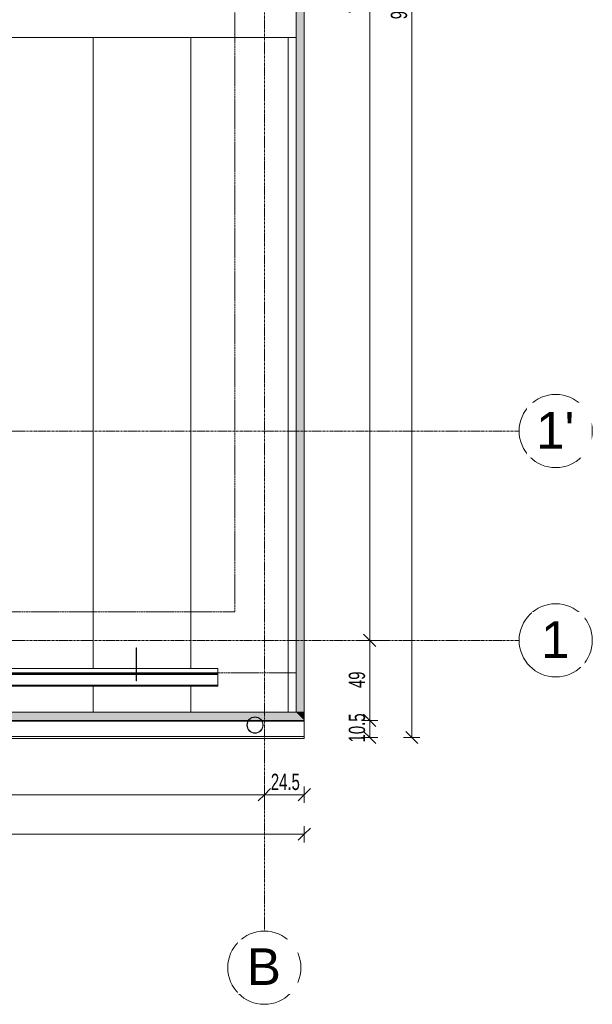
# Model space of a CAD drawing. Header units: centimetres. Extents: x 376 to 6517, y 1901 to 66534.
# Tile 103 of 105: x 4320 to 4672, y 65304 to 65909. Entities that reach past the tile are written whole.
import ezdxf

# ---------------------------------------------------------------- set-up
doc = ezdxf.new("R2010")
doc.units = ezdxf.units.CM
doc.linetypes.add('Linia siatki', pattern=[2.2225, 1.27, -0.3175, 0.3175, -0.3175])
doc.linetypes.add('Ukryty', pattern=[0.714375, 0.47625, -0.238125])
for name, color, linetype, lineweight in [('A-ANNO-DIMS', 7, 'Continuous', 5), ('A-ANNO-DIMS-50', 7, 'Continuous', 5), ('A-DETL-HDLN', 7, 'Ukryty', 5), ('A-DETL-MBND', 7, 'Continuous', 5), ('A-ROOF', 7, 'Continuous', 5), ('A-ROOF-OTLN', 7, 'Continuous', 5), ('A-ROOF-PATT', 7, 'Continuous', 5), ('S-GRID', 7, 'Continuous', 5), ('S-GRID-IDEN', 7, 'Continuous', 5)]:
    doc.layers.add(name, color=color, linetype=linetype, lineweight=lineweight)
doc.styles.add('Arial Narrow_1', font='ARIALN.TTF', dxfattribs={"width": 0.8, "height": 10})
doc.styles.add('Arial_2', font='arial.ttf', dxfattribs={"height": 22.5})
doc.dimstyles.new('REVIT_standard', dxfattribs={"dimscale": 30.48, "dimtxt": 10.23431, "dimasz": 0.246063, "dimexe": 0.164042, "dimexo": 0.0625, "dimgap": 0, "dimtad": 1, "dimdec": 1, "dimrnd": 0.5, "dimdsep": 46, "dimtxsty": 'Arial Narrow_1', "dimblk1": 'OBLIQUE', "dimblk2": 'OBLIQUE', "dimsah": 1, "dimcen": 0.09, "dimazin": 0, "dimtfac": 1, "dimtdec": 4, "dimtix": 1, "dimtmove": 0, "dimatfit": 3, "dimfxl": 0.164042, "dimfxlon": 1, "dimtvp": 1, "dimtolj": 1, "dimtzin": 0, "dimarcsym": 2})
doc.dimstyles.new('standard_wielkość_otworów', dxfattribs={"dimscale": 30.48, "dimtxt": 10.23431, "dimasz": 0.246063, "dimexe": 0.164042, "dimexo": 0.0625, "dimgap": 0, "dimtad": 1, "dimdec": 1, "dimrnd": 0.5, "dimdsep": 46, "dimtxsty": 'Arial Narrow_1', "dimblk1": 'OBLIQUE', "dimblk2": 'OBLIQUE', "dimsah": 1, "dimcen": 0.09, "dimazin": 0, "dimtfac": 1, "dimtdec": 4, "dimtix": 1, "dimtmove": 0, "dimatfit": 3, "dimfxl": 0.164042, "dimfxlon": 1, "dimtvp": 1, "dimtolj": 1, "dimtzin": 0, "dimarcsym": 2})

# ---------------------------------------------------------------- blocks, each defined once
blk = doc.blocks.new('ARu Rura spustowa okrągła ___FK_04_0 - Na ziemię _φ10_-9218120-Dach PB')
at = {"layer": 'A-DETL-MBND'}
for radius, start, end in [(5, 90, 270), (4.8, 90, 270), (5, 270, 90), (4.8, 270, 90)]:
    blk.add_arc((12.5, 50.91), radius, start, end, dxfattribs=at)
blk = doc.blocks.new('Construction_Roof-Accessories_Lindab_KOTEGL - Construction_Roof-Accessories_Lindab_KOTEGL-V42-Dach PB')
at = {"layer": 'A-DETL-MBND'}
for p, q in [((64406.38, 65508.46), (64406.38, 65523.02)), ((64406.68, 65523.02), (64406.38, 65523.02)), ((64406.68, 65523.02), (64406.68, 65508.46)), ((64406.38, 65508.46), (64406.38, 65507.65)), ((64406.38, 65503.07), (64406.38, 65507.65)), ((64406.68, 65507.65), (64406.68, 65508.46)), ((64406.68, 65507.65), (64406.68, 65503.07)), ((64406.38, 65503.07), (64406.38, 65502.82)), ((64406.38, 65502.84), (64406.38, 65502.82)), ((64406.38, 65502.82), (64406.68, 65502.82)), ((64406.68, 65502.82), (64406.68, 65503.07)), ((64406.68, 65502.82), (64406.68, 65502.84))]:
    blk.add_line(p, q, dxfattribs=at)
at = {"layer": 'A-DETL-MBND', "color": 251, "true_color": 0x666666}
for p, q in [((64406.38, 65523.02), (64406.38, 65514.05)), ((64406.68, 65514.05), (64406.68, 65523.02)), ((64406.38, 65511.84), (64406.38, 65514.05)), ((64406.38, 65511.54), (64406.38, 65513.26)), ((64406.38, 65511.55), (64406.38, 65511.84)), ((64406.38, 65509.35), (64406.38, 65511.55)), ((64406.38, 65509.04), (64406.38, 65510.76)), ((64406.68, 65514.05), (64406.68, 65511.84)), ((64406.68, 65513.26), (64406.68, 65511.54)), ((64406.68, 65511.84), (64406.68, 65511.55)), ((64406.68, 65511.55), (64406.68, 65509.35)), ((64406.68, 65510.76), (64406.68, 65509.04)), ((64406.38, 65509.05), (64406.38, 65509.35)), ((64406.38, 65508.25), (64406.38, 65509.05)), ((64406.38, 65507.99), (64406.38, 65508.32)), ((64406.38, 65506.05), (64406.38, 65508.25)), ((64406.38, 65507.65), (64406.38, 65507.98)), ((64406.38, 65506.84), (64406.38, 65507.6)), ((64406.38, 65506.09), (64406.38, 65504.19)), ((64406.38, 65504.15), (64406.38, 65502.89)), ((64406.68, 65509.35), (64406.68, 65509.05)), ((64406.68, 65509.05), (64406.68, 65508.25)), ((64406.68, 65508.32), (64406.68, 65507.99)), ((64406.68, 65508.25), (64406.68, 65506.05)), ((64406.68, 65507.98), (64406.68, 65507.65)), ((64406.68, 65507.6), (64406.68, 65506.84)), ((64406.68, 65504.19), (64406.68, 65506.09)), ((64406.68, 65502.89), (64406.68, 65504.15)), ((64406.38, 65502.89), (64406.38, 65502.84)), ((64406.68, 65502.84), (64406.68, 65502.89))]:
    blk.add_line(p, q, dxfattribs=at)
at = {"layer": 'A-DETL-MBND', "color": 253, "true_color": 0xa3a3a3}
for p, q in [((64406.38, 65514.05), (64406.38, 65512)), ((64406.38, 65512), (64406.38, 65511.55)), ((64406.38, 65512), (64406.68, 65512)), ((64406.38, 65511.48), (64406.38, 65511.54)), ((64406.38, 65511.32), (64406.38, 65511.48)), ((64406.38, 65511.05), (64406.38, 65511.45)), ((64406.38, 65511.12), (64406.38, 65511.28)), ((64406.38, 65511.07), (64406.38, 65510.44)), ((64406.38, 65510.39), (64406.38, 65509.05)), ((64406.68, 65512), (64406.68, 65514.05)), ((64406.68, 65511.55), (64406.68, 65512)), ((64406.68, 65511.54), (64406.68, 65511.48)), ((64406.68, 65511.48), (64406.68, 65511.32)), ((64406.68, 65511.45), (64406.68, 65511.09)), ((64406.68, 65511.28), (64406.68, 65511.12)), ((64406.68, 65510.44), (64406.68, 65511.07)), ((64406.68, 65511.05), (64406.68, 65511.05)), ((64406.68, 65509.05), (64406.68, 65510.39)), ((64406.38, 65508.98), (64406.38, 65509.04)), ((64406.38, 65508.82), (64406.38, 65508.98)), ((64406.38, 65508.59), (64406.38, 65508.95)), ((64406.38, 65508.62), (64406.38, 65508.78)), ((64406.38, 65508.57), (64406.38, 65506.09)), ((64406.38, 65508.55), (64406.38, 65508.55)), ((64406.68, 65509.04), (64406.68, 65508.98)), ((64406.68, 65508.98), (64406.68, 65508.82)), ((64406.68, 65508.95), (64406.68, 65508.59)), ((64406.68, 65508.78), (64406.68, 65508.62)), ((64406.68, 65506.09), (64406.68, 65508.57)), ((64406.68, 65508.55), (64406.68, 65508.55))]:
    blk.add_line(p, q, dxfattribs=at)
at = {"layer": 'A-DETL-MBND', "color": 9, "true_color": 0xc7c7c7}
for p, q in [((64406.38, 65511.55), (64406.38, 65511.49)), ((64406.38, 65511.45), (64406.38, 65511.09)), ((64406.68, 65511.49), (64406.68, 65511.55)), ((64406.68, 65511.09), (64406.68, 65511.45)), ((64406.68, 65511.09), (64406.68, 65511.05)), ((64406.38, 65509.05), (64406.38, 65508.98)), ((64406.38, 65508.95), (64406.38, 65508.59)), ((64406.68, 65508.98), (64406.68, 65509.05)), ((64406.68, 65508.59), (64406.68, 65508.95))]:
    blk.add_line(p, q, dxfattribs=at)
at = {"layer": 'A-DETL-MBND', "color": 254, "true_color": 0xdddddd}
for p, q in [((64406.38, 65508.55), (64406.38, 65508.59)), ((64406.68, 65508.59), (64406.68, 65508.55))]:
    blk.add_line(p, q, dxfattribs=at)
blk = doc.blocks.new('Construction_Roof-Accessories_Lindab_SNO_KOTEGL - Construction_Roof-Accessories_Lindab_SNO-V43-Dach PB')
at = {"layer": 'A-DETL-MBND'}
for p, q in [((64286.38, 65510.41), (64256.68, 65510.41)), ((64256.68, 65510.41), (64256.68, 65510.38)), ((64256.68, 65504.19), (64256.68, 65510.38)), ((64406.38, 65510.41), (64286.68, 65510.41)), ((64456.68, 65510.41), (64406.68, 65510.41)), ((64456.68, 65510.38), (64456.68, 65510.41)), ((64456.68, 65510.38), (64456.68, 65504.19)), ((64256.68, 65504.19), (64256.68, 65503.86)), ((64256.68, 65500.09), (64256.68, 65503.86)), ((64456.68, 65503.86), (64456.68, 65504.19)), ((64456.68, 65503.86), (64456.68, 65500.09)), ((64256.68, 65499.87), (64256.68, 65500.09)), ((64256.68, 65500.09), (64456.68, 65500.09)), ((64256.68, 65499.7), (64256.68, 65499.81)), ((64256.68, 65499.81), (64456.68, 65499.81)), ((64256.68, 65499.55), (64256.68, 65499.7)), ((64256.68, 65499.7), (64456.68, 65499.7)), ((64256.68, 65499.55), (64256.68, 65499.54)), ((64256.68, 65499.54), (64456.68, 65499.54)), ((64456.68, 65500.09), (64456.68, 65499.87)), ((64456.68, 65499.81), (64456.68, 65499.7)), ((64456.68, 65499.7), (64456.68, 65499.55)), ((64456.68, 65499.54), (64456.68, 65499.55))]:
    blk.add_line(p, q, dxfattribs=at)
at = {"layer": 'A-DETL-MBND', "color": 251, "true_color": 0x666666}
for p, q in [((64256.68, 65510.41), (64256.68, 65510.31)), ((64256.68, 65510.25), (64256.68, 65510.3)), ((64256.68, 65510.28), (64256.68, 65510.3)), ((64256.68, 65510.28), (64256.68, 65504.19)), ((64256.68, 65506.78), (64256.68, 65510.25)), ((64456.68, 65510.31), (64456.68, 65510.41)), ((64456.68, 65510.3), (64456.68, 65510.28)), ((64456.68, 65510.3), (64456.68, 65510.25)), ((64456.68, 65504.19), (64456.68, 65510.28)), ((64456.68, 65510.25), (64456.68, 65506.78)), ((64256.68, 65506.78), (64256.68, 65506.6)), ((64256.68, 65506.78), (64286.38, 65506.78)), ((64256.68, 65506.6), (64286.38, 65506.6)), ((64256.68, 65503.93), (64256.68, 65504.08)), ((64256.68, 65503.92), (64256.68, 65500.14)), ((64286.68, 65506.78), (64406.38, 65506.78)), ((64286.68, 65506.6), (64406.38, 65506.6)), ((64406.68, 65506.78), (64456.68, 65506.78)), ((64406.68, 65506.6), (64456.68, 65506.6)), ((64456.68, 65506.6), (64456.68, 65506.78)), ((64456.68, 65504.08), (64456.68, 65503.93)), ((64456.68, 65500.14), (64456.68, 65503.92)), ((64256.68, 65500.14), (64456.68, 65500.14)), ((64256.68, 65500.02), (64256.68, 65499.94)), ((64256.68, 65499.94), (64256.68, 65499.87)), ((64256.68, 65499.81), (64256.68, 65499.7)), ((64256.68, 65499.66), (64256.68, 65499.8)), ((64256.68, 65499.66), (64256.68, 65499.54)), ((64456.68, 65499.94), (64456.68, 65500.02)), ((64456.68, 65499.87), (64456.68, 65499.94)), ((64456.68, 65499.7), (64456.68, 65499.81)), ((64456.68, 65499.8), (64456.68, 65499.66)), ((64456.68, 65499.54), (64456.68, 65499.66))]:
    blk.add_line(p, q, dxfattribs=at)
at = {"layer": 'A-DETL-MBND', "color": 253, "true_color": 0xa3a3a3}
for p, q in [((64256.68, 65510.25), (64256.68, 65506.85)), ((64286.68, 65510.41), (64286.4, 65510.41)), ((64406.68, 65510.41), (64406.4, 65510.41)), ((64456.68, 65506.85), (64456.68, 65510.25)), ((64256.68, 65506.93), (64256.68, 65507.58)), ((64256.68, 65507.58), (64286.38, 65507.58)), ((64256.68, 65506.72), (64256.68, 65506.93)), ((64256.68, 65506.72), (64256.68, 65506.85)), ((64256.68, 65506.85), (64286.38, 65506.85)), ((64256.68, 65506.66), (64256.68, 65506.6)), ((64286.68, 65507.58), (64406.38, 65507.58)), ((64286.68, 65506.85), (64406.38, 65506.85)), ((64406.68, 65507.58), (64456.68, 65507.58)), ((64406.68, 65506.85), (64456.68, 65506.85)), ((64456.68, 65507.58), (64456.68, 65506.93)), ((64456.68, 65506.93), (64456.68, 65506.76)), ((64456.68, 65506.85), (64456.68, 65506.75)), ((64456.68, 65506.76), (64456.68, 65506.72)), ((64456.68, 65506.75), (64456.68, 65506.72)), ((64456.68, 65506.6), (64456.68, 65506.66))]:
    blk.add_line(p, q, dxfattribs=at)
at = {"layer": 'A-DETL-MBND', "color": 9, "true_color": 0xc7c7c7}
for p, q in [((64256.68, 65507.58), (64256.68, 65507.54)), ((64256.68, 65507.54), (64256.68, 65506.93)), ((64256.68, 65507.54), (64286.38, 65507.54)), ((64286.38, 65506.6), (64286.68, 65506.6)), ((64286.4, 65506.78), (64286.68, 65506.78)), ((64286.68, 65507.54), (64406.38, 65507.54)), ((64406.38, 65506.6), (64406.68, 65506.6)), ((64406.4, 65506.78), (64406.68, 65506.78)), ((64406.68, 65507.54), (64456.68, 65507.54)), ((64456.68, 65507.54), (64456.68, 65507.58)), ((64456.68, 65506.93), (64456.68, 65507.54))]:
    blk.add_line(p, q, dxfattribs=at)
at = {"layer": 'A-DETL-MBND', "color": 254, "true_color": 0xdddddd}
for p, q in [((64286.38, 65507.58), (64286.68, 65507.58)), ((64286.38, 65506.85), (64286.68, 65506.85)), ((64406.38, 65507.58), (64406.68, 65507.58)), ((64406.38, 65506.85), (64406.68, 65506.85))]:
    blk.add_line(p, q, dxfattribs=at)
at = {"layer": 'A-DETL-MBND', "color": 254, "true_color": 0xeaeaea}
for p, q in [((64286.41, 65507.54), (64286.68, 65507.54)), ((64406.41, 65507.54), (64406.68, 65507.54))]:
    blk.add_line(p, q, dxfattribs=at)
blk = doc.blocks.new('Siatka - M_Symbol siatki - okrąg mniejszy-7853319-Dach PB')
at = {"layer": 'S-GRID-IDEN'}
blk.add_circle((0, 0), 0.45, dxfattribs=at)
blk = doc.blocks.new('DIMBLOCK75-Dach PB')
at = {"layer": 'A-ANNO-DIMS-50', "color": 250, "true_color": 0x303030}
for p, q in [((4535.3, 66312.51), (4531.55, 66316.26)), ((4535.3, 66312.51), (4530.3, 66312.51)), ((4535.3, 66312.51), (4535.3, 65527.61)), ((4535.3, 66312.51), (4539.05, 66308.76)), ((4535.3, 66312.51), (4540.3, 66312.51)), ((4535.3, 65527.61), (4531.55, 65531.36)), ((4535.3, 65527.61), (4530.3, 65527.61)), ((4535.3, 65527.61), (4539.05, 65523.86)), ((4535.3, 65527.61), (4540.3, 65527.61))]:
    blk.add_line(p, q, dxfattribs=at)
at = {"layer": 'A-ANNO-DIMS-50', "color": 0, "insert": (4522.38, 65913), "char_height": 10, "width": 16.9597, "attachment_point": 1, "rotation": 90, "line_spacing_factor": 0.974696, "style": 'Arial Narrow_1'}
blk.add_mtext('785', dxfattribs=at)
blk = doc.blocks.new('_Oblique')
at = {"color": 0, "linetype": 'ByBlock', "lineweight": -2}
blk.add_line((-0.5, -0.5), (0.5, 0.5), dxfattribs=at)
blk = doc.blocks.new('DIMBLOCK76-Dach PB')
at = {"layer": 'A-ANNO-DIMS-50', "color": 250, "true_color": 0x303030}
for p, q in [((4535.3, 65527.61), (4531.55, 65531.36)), ((4535.3, 65527.61), (4530.3, 65527.61)), ((4535.3, 65527.61), (4535.3, 65478.42)), ((4535.3, 65527.61), (4539.05, 65523.86)), ((4535.3, 65527.61), (4540.3, 65527.61)), ((4535.3, 65478.42), (4531.55, 65482.17)), ((4535.3, 65478.42), (4530.3, 65478.42)), ((4535.3, 65478.42), (4539.05, 65474.67)), ((4535.3, 65478.42), (4540.3, 65478.42))]:
    blk.add_line(p, q, dxfattribs=at)
at = {"layer": 'A-ANNO-DIMS-50', "color": 0, "insert": (4522.38, 65498.3), "char_height": 10, "width": 11.3065, "attachment_point": 1, "rotation": 90, "line_spacing_factor": 0.974696, "style": 'Arial Narrow_1'}
blk.add_mtext('49', dxfattribs=at)
blk = doc.blocks.new('DIMBLOCK77-Dach PB')
at = {"layer": 'A-ANNO-DIMS-50', "color": 250, "true_color": 0x303030}
for p, q in [((4535.3, 65478.42), (4531.55, 65482.17)), ((4535.3, 65478.42), (4530.3, 65478.42)), ((4535.3, 65478.42), (4535.3, 65467.92)), ((4535.3, 65478.42), (4539.05, 65474.67)), ((4535.3, 65478.42), (4540.3, 65478.42)), ((4535.3, 65467.92), (4530.3, 65467.92)), ((4535.3, 65467.92), (4531.55, 65471.67)), ((4535.3, 65467.92), (4539.05, 65464.17)), ((4535.3, 65467.92), (4540.3, 65467.92))]:
    blk.add_line(p, q, dxfattribs=at)
at = {"layer": 'A-ANNO-DIMS-50', "color": 0, "insert": (4522.38, 65464.88), "char_height": 10, "width": 19.8838, "attachment_point": 1, "rotation": 90, "line_spacing_factor": 0.974696, "style": 'Arial Narrow_1'}
blk.add_mtext('10.5', dxfattribs=at)
blk = doc.blocks.new('DIMBLOCK79-Dach PB')
at = {"layer": 'A-ANNO-DIMS-50', "color": 250, "true_color": 0x303030}
for p, q in [((3385.57, 65432.73), (3385.57, 65437.73)), ((4470.47, 65432.73), (4470.47, 65437.73)), ((3385.57, 65432.73), (3381.82, 65428.98)), ((3385.57, 65432.73), (3389.32, 65436.48)), ((3385.57, 65432.73), (4470.47, 65432.73)), ((3385.57, 65432.73), (3385.57, 65427.73)), ((4470.47, 65432.73), (4466.72, 65428.98)), ((4470.47, 65432.73), (4474.22, 65436.48)), ((4470.47, 65432.73), (4470.47, 65427.73))]:
    blk.add_line(p, q, dxfattribs=at)
at = {"layer": 'A-ANNO-DIMS-50', "color": 0, "insert": (3918.6, 65445.66), "char_height": 10, "width": 22.613, "attachment_point": 1, "line_spacing_factor": 0.974696, "style": 'Arial Narrow_1'}
blk.add_mtext('1085', dxfattribs=at)
blk = doc.blocks.new('DIMBLOCK80-Dach PB')
at = {"layer": 'A-ANNO-DIMS-50', "color": 250, "true_color": 0x303030}
for p, q in [((4470.47, 65432.73), (4470.47, 65437.73)), ((4495.02, 65432.73), (4495.02, 65437.73)), ((4470.47, 65432.73), (4466.72, 65428.98)), ((4470.47, 65432.73), (4474.22, 65436.48)), ((4470.47, 65432.73), (4495.02, 65432.73)), ((4470.47, 65432.73), (4470.47, 65427.73)), ((4495.02, 65432.73), (4491.27, 65428.98)), ((4495.02, 65432.73), (4498.77, 65436.48)), ((4495.02, 65432.73), (4495.02, 65427.73))]:
    blk.add_line(p, q, dxfattribs=at)
at = {"layer": 'A-ANNO-DIMS-50', "color": 0, "insert": (4474.46, 65445.66), "char_height": 10, "width": 19.8838, "attachment_point": 1, "line_spacing_factor": 0.974696, "style": 'Arial Narrow_1'}
blk.add_mtext('24.5', dxfattribs=at)
blk = doc.blocks.new('DIMBLOCK86-Dach PB')
at = {"layer": 'A-ANNO-DIMS-50', "color": 250, "true_color": 0x303030}
for p, q in [((3360.99, 65408.46), (3360.99, 65413.46)), ((4495.02, 65408.46), (4495.02, 65413.46)), ((3360.99, 65408.46), (3357.24, 65404.71)), ((3360.99, 65408.46), (3364.74, 65412.21)), ((3360.99, 65408.46), (4495.02, 65408.46)), ((3360.99, 65408.46), (3360.99, 65403.46)), ((4495.02, 65408.46), (4491.27, 65404.71)), ((4495.02, 65408.46), (4498.77, 65412.21)), ((4495.02, 65408.46), (4495.02, 65403.46))]:
    blk.add_line(p, q, dxfattribs=at)
at = {"layer": 'A-ANNO-DIMS-50', "color": 0, "insert": (3918.58, 65421.39), "char_height": 10, "width": 22.613, "attachment_point": 1, "line_spacing_factor": 0.974696, "style": 'Arial Narrow_1'}
blk.add_mtext('1134', dxfattribs=at)
blk = doc.blocks.new('DIMBLOCK88-Dach PB')
at = {"layer": 'A-ANNO-DIMS-50', "color": 250, "true_color": 0x303030}
for p, q in [((4561.15, 66372.21), (4557.4, 66375.96)), ((4561.15, 66372.21), (4556.15, 66372.21)), ((4561.15, 65467.92), (4561.15, 66372.21)), ((4561.15, 66372.21), (4564.9, 66368.46)), ((4561.15, 66372.21), (4566.15, 66372.21)), ((4561.15, 65467.92), (4556.15, 65467.92)), ((4561.15, 65467.92), (4557.4, 65471.67)), ((4561.15, 65467.92), (4564.9, 65464.17)), ((4561.15, 65467.92), (4566.15, 65467.92))]:
    blk.add_line(p, q, dxfattribs=at)
at = {"layer": 'A-ANNO-DIMS-50', "color": 0, "insert": (4548.22, 65909.42), "char_height": 10, "width": 25.537, "attachment_point": 1, "rotation": 90, "line_spacing_factor": 0.974696, "style": 'Arial Narrow_1'}
blk.add_mtext('904.5', dxfattribs=at)

msp = doc.modelspace()

# ---------------------------------------------------------------- hatches: boundary and pattern name
at = {"layer": 'A-ROOF-PATT', "true_color": 0xc7ae96}
for points in [[(4495.02, 65483.42), (4495.02, 65920.06), (4490.02, 65920.06), (4490.02, 65483.42), (4490.5, 65483.42)], [(4495.02, 65478.42), (4495.02, 65483.42), (4490.02, 65483.42), (4490.5, 65482.93)]]:
    msp.add_hatch(color=253, dxfattribs=at).paths.add_polyline_path(points)
at = {"layer": 'A-ROOF-PATT'}
h = msp.add_hatch(dxfattribs=at)
h.set_pattern_fill('FP_13', color=256, style=0, pattern_type=2)
h.set_pattern_definition([(90, (-60014.834, 16488.924), (-60, 4e-15), [])])
h.paths.add_polyline_path([(3365.99, 65483.42), (4490.02, 65483.42), (4490.02, 65898.22), (3365.99, 65898.22), (3365.99, 65485.01)])
h.paths.add_polyline_path([(3446.36, 65499.54), (3441.8, 65499.55), (3441.8, 65510.41), (3471.5, 65510.41), (3471.5, 65523.02), (3471.8, 65523.02), (3471.8, 65510.41), (3591.5, 65510.41), (3591.5, 65523.02), (3591.8, 65523.02), (3591.8, 65510.41), (3671.5, 65510.41), (3671.5, 65523.02), (3671.8, 65523.02), (3671.8, 65510.41), (3791.5, 65510.41), (3791.5, 65523.02), (3791.8, 65523.02), (3791.8, 65510.41), (3871.5, 65510.41), (3871.5, 65523.02), (3871.8, 65523.02), (3871.8, 65510.41), (3991.5, 65510.41), (3991.5, 65523.02), (3991.8, 65523.02), (3991.8, 65510.41), (4071.5, 65510.41), (4071.5, 65523.02), (4071.8, 65523.02), (4071.8, 65510.41), (4191.5, 65510.41), (4191.5, 65523.02), (4191.8, 65523.02), (4191.8, 65510.41), (4241.8, 65510.38), (4241.8, 65499.54), (3456.03, 65499.54)])
h.paths.add_polyline_path([(4422.83, 65499.54), (4241.85, 65499.55), (4241.85, 65510.41), (4271.55, 65510.41), (4271.55, 65523.02), (4271.85, 65523.02), (4271.85, 65510.41), (4391.55, 65510.41), (4391.55, 65523.02), (4391.85, 65523.02), (4391.85, 65510.41), (4441.85, 65510.38), (4441.85, 65499.54), (4432.5, 65499.54)])
at = {"layer": 'A-ROOF-PATT', "true_color": 0xc7ae96}
h = msp.add_hatch(color=253, dxfattribs=at)
h.paths.add_polyline_path([(4495.02, 65478.42), (4490.02, 65483.42), (3365.99, 65483.42), (3360.99, 65478.42), (4460.69, 65478.42), (4461.34, 65479.19), (4462.34, 65479.92), (4463.5, 65480.38), (4464.74, 65480.55), (4466.1, 65480.35), (4467.24, 65479.88), (4468.38, 65478.94), (4468.79, 65478.42), (4490.5, 65478.42)])
h.paths.add_polyline_path([(4468.27, 65478.42), (4468.54, 65478.42), (4468.13, 65478.94), (4467.14, 65479.7), (4465.98, 65480.18), (4464.74, 65480.35), (4463.44, 65480.16), (4462.24, 65479.63), (4461.34, 65478.94), (4460.94, 65478.42), (4468.13, 65478.42)])

# ---------------------------------------------------------------- linework, layer by layer
at = {"layer": 'A-DETL-HDLN'}
for p, q in [((4490.04, 66331.62), (4490.04, 65507.62)), ((4452.26, 66295.14), (4452.26, 65545.14)), ((4452.26, 65545.14), (4030.79, 65545.14)), ((4490.04, 65507.62), (3993.79, 65507.62))]:
    msp.add_line(p, q, dxfattribs=at)
at = {"layer": 'A-DETL-MBND'}
for p, q in [((4460.52, 65478.19), (3360.99, 65478.19)), ((4460.38, 65477.98), (3360.99, 65477.98)), ((4468.87, 65477.98), (4460.61, 65477.98)), ((4495.02, 65478.42), (4460.69, 65478.42)), ((4468.71, 65478.19), (4460.77, 65478.19)), ((4495.02, 65478.19), (4468.96, 65478.19)), ((4495.02, 65477.98), (4469.1, 65477.98)), ((4495.02, 65478.42), (4495.02, 65467.22)), ((4495.02, 65468.61), (3360.99, 65468.61)), ((3360.99, 65467.22), (4495.02, 65467.22))]:
    msp.add_line(p, q, dxfattribs=at)
at = {"layer": 'A-ROOF'}
for p, q in [((4490.02, 66356.71), (4490.02, 65483.42)), ((4490.02, 65898.22), (3365.99, 65898.22))]:
    msp.add_line(p, q, dxfattribs=at)
at = {"layer": 'A-ROOF-OTLN'}
for p, q in [((4495.02, 66361.71), (4495.02, 65478.42)), ((3360.99, 65483.42), (4495.02, 65483.42)), ((4460.69, 65478.42), (3360.99, 65478.42))]:
    msp.add_line(p, q, dxfattribs=at)
at = {"layer": 'S-GRID', "color": 9, "linetype": 'Linia siatki', "true_color": 0xc0c0c0}
for p, q in [((4470.47, 66462.55), (4470.47, 65348.91)), ((3308.52, 65656.29), (4627.17, 65656.29)), ((3308.52, 65527.61), (4627.17, 65527.61))]:
    msp.add_line(p, q, dxfattribs=at)

# ---------------------------------------------------------------- block references
at = {"layer": 'A-DETL-MBND'}
msp.add_blockref('Construction_Roof-Accessories_Lindab_KOTEGL - Construction_Roof-Accessories_Lindab_KOTEGL-V42-Dach PB', (-60014.83, 0), dxfattribs=at)
at = {"layer": 'A-DETL-MBND', "color": 251, "true_color": 0x666666}
msp.add_blockref('Construction_Roof-Accessories_Lindab_SNO_KOTEGL - Construction_Roof-Accessories_Lindab_SNO-V43-Dach PB', (-60014.83, 0), dxfattribs=at)
at = {"layer": 'A-DETL-MBND', "rotation": 180}
msp.add_blockref('ARu Rura spustowa okrągła ___FK_04_0 - Na ziemię _φ10_-9218120-Dach PB', (4477.24, 65526.46), dxfattribs=at)
at = {"layer": 'S-GRID-IDEN', "xscale": 49.99999999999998, "yscale": 49.99999999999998, "zscale": 49.99999999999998}
for p, rotation in [((4649.67, 65656.29), 269.9999999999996), ((4649.67, 65527.61), 269.9999999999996), ((4470.47, 65326.41), 180)]:
    msp.add_blockref('Siatka - M_Symbol siatki - okrąg mniejszy-7853319-Dach PB', p, dxfattribs=dict(at, rotation=rotation))

# ---------------------------------------------------------------- dimensions: what is measured, and where the dimension line sits
at = {"layer": 'A-ANNO-DIMS', "color": 250, "true_color": 0x303030}
for base, p1, p2, dimstyle, override, picture, middle in [((4561.15, 66372.21), (4556.15, 65467.92), (4556.15, 66372.21), 'standard_wielkość_otworów', {"dimpost": '<>', "dimfxl": 904.290665}, 'DIMBLOCK88-Dach PB', (4556.04, 65920.06)), ((4535.3, 65527.61), (4540.3, 66312.51), (4540.3, 65527.61), 'REVIT_standard', {"dimpost": '<>', "dimfxl": 784.9}, 'DIMBLOCK75-Dach PB', (4530.19, 65920.06)), ((4535.3, 65478.42), (4540.3, 65527.61), (4530.3, 65478.42), 'REVIT_standard', {"dimpost": '<>', "dimfxl": 50.201402}, 'DIMBLOCK76-Dach PB', (4530.19, 65503.01)), ((4535.3, 65467.92), (4530.3, 65478.42), (4530.3, 65467.92), 'REVIT_standard', {"dimpost": '<>', "dimfxl": 10.5}, 'DIMBLOCK77-Dach PB', (4530.19, 65473.17))]:
    dim = msp.add_linear_dim(base=base, p1=p1, p2=p2, angle=90, dimstyle=dimstyle, override=override, dxfattribs=at)
    dim.commit()
    dim.dimension.update_dxf_attribs({"geometry": picture, "text_midpoint": middle})
for base, p1, p2, dimstyle, override, picture, middle in [((4470.47, 65432.73), (3385.57, 65437.73), (4470.47, 65437.73), 'REVIT_standard', {"dimpost": '<>', "dimfxl": 1084.9}, 'DIMBLOCK79-Dach PB', (3928.02, 65437.84)), ((4495.01839339, 65432.7325006), (4470.46839339, 65437.7325006), (4495.01839339, 65437.7325006), 'REVIT_standard', {"dimpost": '<>', "dimfxl": 24.55}, 'DIMBLOCK80-Dach PB', (4482.74339339, 65437.83823051)), ((4495.02, 65408.46), (3360.99, 65413.46), (4495.02, 65413.46), 'standard_wielkość_otworów', {"dimpost": '<>', "dimfxl": 1134.032632}, 'DIMBLOCK86-Dach PB', (3928, 65413.57))]:
    dim = msp.add_linear_dim(base=base, p1=p1, p2=p2, dimstyle=dimstyle, override=override, dxfattribs=at)
    dim.commit()
    dim.dimension.update_dxf_attribs({"geometry": picture, "text_midpoint": middle})

# ---------------------------------------------------------------- next in the draw order: texts
at = {"layer": 'S-GRID-IDEN', "char_height": 22.5, "attachment_point": 1, "style": 'Arial_2', "bg_fill": 3, "box_fill_scale": 1.25, "bg_fill_color": 256, "bg_fill_true_color": 13158600, "bg_fill_transparency": 0}
for s, insert, width in [("1'", (4637.64, 65668.05), 28.4599), ('\\fArial|b0|i0|c238|p34|;1', (4640.62, 65539.38), 21.2447), ('\\fArial|b0|i0|c238|p34|;B', (4459.72, 65338.3), 25.654)]:
    msp.add_mtext(s, dxfattribs=dict(at, insert=insert, width=width))

doc.saveas('drawing.dxf')
